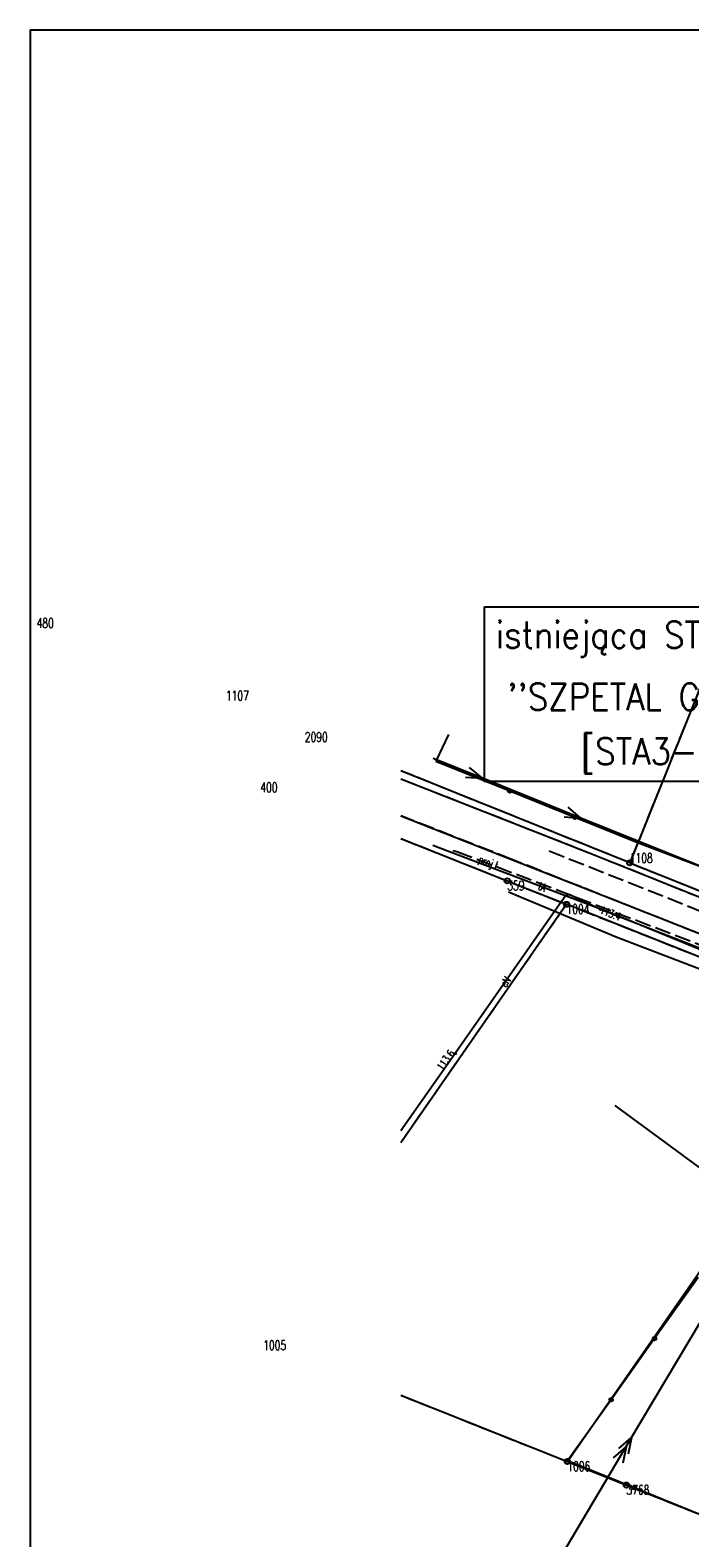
# Model space of a CAD drawing. Extents: x 6572638 to 13149531, y 5838629 to 11678088.
# Tile 10 of 37: x 6573533 to 6573595, y 5839010 to 5839152. Entities that reach past the tile are written whole.
import ezdxf
from ezdxf.enums import TextEntityAlignment as Align

# ---------------------------------------------------------------- set-up
doc = ezdxf.new("R2010")
doc.units = 0
doc.header["$MEASUREMENT"] = 0
for name, pattern in [('1_OTKJ', [2, 1.5, -0.5]), ('1_OTKK', [0]), ('3_SUEP_A', [0]), ('3_SUPP_P', [2, 1.5, -0.5]), ('3_SUTP_A', [0]), ('3_SUWP', [0]), ('GDE', [0]), ('GUK', [2, 1.5, -0.5])]:
    doc.linetypes.add(name, pattern=pattern)
doc.layers.get('0').update_dxf_attribs({"color": 250, "linetype": 'CONTINUOUS'})
for name, color, linetype in [('DZIALKI', 7, 'GDE'), ('KONTURY', 3, 'GUK'), ('NUMERY_PUNKTOW', 7, 'CONTINUOUS'), ('OPIS_LNAP', 250, 'CONTINUOUS'), ('OTK_L_0', 7, '1_OTKJ'), ('OTK_L_1', 7, '1_OTKK'), ('OTO_L_0', 7, 'CONTINUOUS'), ('P_SUKP_L_0', 34, '3_SUPP_P'), ('P_SUTP_E_T_0', 30, 'CONTINUOUS'), ('P_SUTP_L_0', 30, '3_SUPP_P'), ('PUNKTY', 7, 'CONTINUOUS'), ('SUEP_E_T_0', 1, 'CONTINUOUS'), ('SUEP_L_0', 1, '3_SUEP_A'), ('SUER_T_0', 1, 'CONTINUOUS'), ('SUTP_E_T_0', 30, 'CONTINUOUS'), ('SUTP_L_0', 30, '3_SUTP_A'), ('SUWP_L_0', 5, '3_SUWP')]:
    doc.layers.add(name, color=color, linetype=linetype)
doc.styles.add('SIMPLEBX', font='simplex.shx', dxfattribs={"width": 0.7})
doc.styles.get("Standard").update_dxf_attribs({"font": 'Simplex.SHX', "width": 0.75})

# ---------------------------------------------------------------- blocks, each defined once
blk = doc.blocks.new('GRT')
at = {"linetype": 'CONTINUOUS'}
blk.add_circle((0, 0), 0.25, dxfattribs=at)
blk = doc.blocks.new('4_SUPS')
at = {"linetype": 'CONTINUOUS'}
blk.add_circle((0, 0), 0.0625, dxfattribs=at)

msp = doc.modelspace()

# ---------------------------------------------------------------- linework, layer by layer
at = {"layer": 'DZIALKI'}
for p, q in [((6573611.38, 5839128.92), (6573589.05, 5839073.23)), ((6573589.05, 5839073.23), (6573567.50921, 5839081.89)), ((6573567.50921, 5839075.5202), (6573577.53, 5839071.53)), ((6573589.05, 5839073.23), (6573599.08, 5839069.2)), ((6573577.53, 5839071.53), (6573583.1, 5839069.32)), ((6573583.1, 5839069.32), (6573567.50921, 5839046.88194)), ((6573611.73, 5839057.93), (6573583.1, 5839069.32)), ((6573583.18, 5839016.87), (6573611.73, 5839057.93)), ((6573567.50921, 5839023.10874), (6573583.18, 5839016.87)), ((6573583.18, 5839016.87), (6573588.74, 5839014.65)), ((6573588.74, 5839014.65), (6573611.81, 5839005.47))]:
    msp.add_line(p, q, dxfattribs=at)
at = {"layer": 'KONTURY'}
for p, q in [((6573611.38, 5839128.92), (6573589.82, 5839075.13)), ((6573589.05, 5839073.23), (6573567.50921, 5839081.89)), ((6573567.50921, 5839075.5202), (6573577.53, 5839071.53)), ((6573589.82, 5839075.13), (6573589.05, 5839073.23)), ((6573608.84, 5839067.9), (6573589.82, 5839075.13)), ((6573589.05, 5839073.23), (6573599.08, 5839069.2)), ((6573577.53, 5839071.53), (6573583.1, 5839069.32)), ((6573583.1, 5839069.32), (6573567.50921, 5839046.88194)), ((6573611.73, 5839057.93), (6573583.1, 5839069.32)), ((6573567.50921, 5839023.10874), (6573583.18, 5839016.87)), ((6573583.18, 5839016.87), (6573588.74, 5839014.65)), ((6573588.74, 5839014.65), (6573611.81, 5839005.47))]:
    msp.add_line(p, q, dxfattribs=at)
at = {"layer": 'OPIS_LNAP', "color": 4, "linetype": 'CONTINUOUS'}
msp.add_lwpolyline([(6573532.64451, 5838731.60928), (6574126.64451, 5838731.60928), (6574126.64451, 5839151.60928), (6573532.64451, 5839151.60928)], close=True, dxfattribs=at)
at = {"layer": 'OPIS_LNAP', "color": 6, "linetype": 'CONTINUOUS'}
msp.add_lwpolyline([(6573575.38052, 5839097.32912), (6573616.45292, 5839097.32912), (6573616.45292, 5839080.86953), (6573575.38052, 5839080.86953)], close=True, dxfattribs=at)
at = {"layer": 'OTK_L_0', "linetype": '1_OTKJ'}
for p, q in [((6573567.50921, 5839081.13088), (6573570, 5839080.16)), ((6573570, 5839080.16), (6573585.24, 5839074.17)), ((6573578.03, 5839073.52), (6573567.50921, 5839077.65327)), ((6573584.47, 5839070.96), (6573578.03, 5839073.52)), ((6573585.24, 5839074.17), (6573607.73067, 5839065.14973)), ((6573606.62, 5839062.16), (6573584.47, 5839070.96))]:
    msp.add_line(p, q, dxfattribs=at)
at = {"layer": 'OTK_L_1', "linetype": '1_OTKK'}
for p, q in [((6573567.50921, 5839081.13088), (6573570, 5839080.16)), ((6573570, 5839080.16), (6573585.24, 5839074.17)), ((6573567.50921, 5839077.65327), (6573578.03, 5839073.52)), ((6573578.03, 5839073.52), (6573584.47, 5839070.96)), ((6573585.24, 5839074.17), (6573607.73067, 5839065.14973)), ((6573584.47, 5839070.96), (6573613.24, 5839059.62))]:
    msp.add_line(p, q, dxfattribs=at)
at = {"layer": 'OTO_L_0'}
for p, q in [((6573572.01, 5839085.32), (6573570.8, 5839082.8)), ((6573570.8, 5839082.8), (6573577.75557, 5839079.99464)), ((6573577.75557, 5839079.99464), (6573583.89778, 5839077.51732)), ((6573583.89778, 5839077.51732), (6573590.04, 5839075.04)), ((6573590.04, 5839075.04), (6573597.05085, 5839072.37581)), ((6573595.47847, 5839034.20272), (6573591.38898, 5839028.44515)), ((6573591.38898, 5839028.44515), (6573587.29949, 5839022.68757)), ((6573587.29949, 5839022.68757), (6573583.21, 5839016.93)), ((6573589.45254, 5839014.39739), (6573583.21, 5839016.93)), ((6573595.69509, 5839011.86478), (6573589.45254, 5839014.39739))]:
    msp.add_line(p, q, dxfattribs=at)
for centre in [(6573577.75557, 5839079.99464), (6573583.89778, 5839077.51732), (6573591.38898, 5839028.44515), (6573587.29949, 5839022.68757), (6573589.45254, 5839014.39739)]:
    msp.add_circle(centre, 0.17, dxfattribs=at)
at = {"layer": 'P_SUKP_L_0', "linetype": '3_SUPP_P'}
msp.add_line((6573581.47585, 5839074.35196), (6573615.36393, 5839060.88545), dxfattribs=at)
at = {"layer": 'P_SUTP_L_0', "linetype": '3_SUPP_P'}
for p, q in [((6573572.42, 5839074.39), (6573572.79027, 5839074.30335)), ((6573572.79027, 5839074.30335), (6573611.97389, 5839059.2458))]:
    msp.add_line(p, q, dxfattribs=at)
at = {"layer": 'SUEP_L_0', "linetype": '3_SUEP_A'}
for p, q in [((6573575.18656, 5839081.18855), (6573570.55, 5839083.06)), ((6573575.18656, 5839081.18855), (6573573.98274, 5839082.21364)), ((6573573.60844, 5839081.28633), (6573575.18656, 5839081.18855)), ((6573584.45967, 5839077.44564), (6573575.18656, 5839081.18855)), ((6573584.45967, 5839077.44564), (6573583.25585, 5839078.47073)), ((6573582.88156, 5839077.54342), (6573584.45967, 5839077.44564)), ((6573602.31703, 5839070.23788), (6573584.45967, 5839077.44564)), ((6573582.46, 5839069.36), (6573572.64, 5839055.27)), ((6573582.75, 5839069.74), (6573582.46, 5839069.36)), ((6573582.96, 5839070.02), (6573582.75, 5839069.74)), ((6573583.12, 5839070.22), (6573582.96, 5839070.02)), ((6573583.4, 5839070.22), (6573583.12, 5839070.22)), ((6573586.29, 5839068.84), (6573583.4, 5839070.22)), ((6573600.2, 5839063.4), (6573586.29, 5839068.84)), ((6573572.64, 5839055.27), (6573567.50921, 5839047.98682)), ((6573597.14, 5839043.43), (6573587.68004, 5839050.38997)), ((6573589.23107, 5839019.11663), (6573600.92064, 5839038.82188)), ((6573583.10864, 5839008.79598), (6573589.23107, 5839019.11663)), ((6573587.52554, 5839017.2216), (6573588.72087, 5839018.25658)), ((6573588.03574, 5839018.08165), (6573589.23107, 5839019.11663)), ((6573588.72087, 5839018.25658), (6573588.38559, 5839016.7114)), ((6573589.23107, 5839019.11663), (6573588.89579, 5839017.57145))]:
    msp.add_line(p, q, dxfattribs=at)
at = {"layer": 'SUTP_L_0', "linetype": '3_SUTP_A'}
for p, q in [((6573587.62, 5839068.37), (6573570.52, 5839074.86)), ((6573617.39, 5839056.14), (6573587.62, 5839068.37))]:
    msp.add_line(p, q, dxfattribs=at)
at = {"layer": 'SUWP_L_0', "linetype": '3_SUWP'}
for p, q in [((6573587.78, 5839066.23), (6573577.65, 5839070.48)), ((6573615.82, 5839055.46), (6573587.78, 5839066.23))]:
    msp.add_line(p, q, dxfattribs=at)

# ---------------------------------------------------------------- block references
at = {"layer": 'PUNKTY'}
for p in [(6573589.05, 5839073.23), (6573577.53, 5839071.53), (6573583.1, 5839069.32), (6573583.18, 5839016.87), (6573588.74, 5839014.65)]:
    msp.add_blockref('GRT', p, dxfattribs=at)
at = {"layer": 'SUER_T_0'}
for p, rotation in [((6573586.29, 5839068.84), 338.6400006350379), ((6573572.64, 5839055.27), 54.83638229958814)]:
    msp.add_blockref('4_SUPS', p, dxfattribs=dict(at, rotation=rotation))

# ---------------------------------------------------------------- texts
at = {"color": 7, "linetype": 'BYBLOCK', "style": 'SIMPLEBX', "width": 0.9}
for s, p in [('istniejąca ST. TRANSF.', (6573576.455, 5839093.43066)), ("''SZPETAL GÓRNY 2''", (6573577.52139, 5839087.61198)), ('[STA3-0869]', (6573584.45354, 5839082.47242))]:
    msp.add_text(s, height=2.5, dxfattribs=at).set_placement(p)
at = {"layer": 'NUMERY_PUNKTOW', "width": 0.7}
msp.add_text('480', height=0.9, dxfattribs=at).set_placement((6573534.06, 5839095.35), align=Align.CENTER)
for s, p in [('1107', (6573551.06, 5839088.51)), ('2090', (6573558.48, 5839084.62)), ('400', (6573554.3, 5839079.88)), ('1108', (6573589.05, 5839073.23)), ('359', (6573577.53, 5839070.63)), ('1004', (6573583.1, 5839068.42)), ('1005', (6573554.57, 5839027.36)), ('1006', (6573583.18, 5839015.97)), ('3768', (6573588.74, 5839013.75))]:
    msp.add_text(s, height=0.9, dxfattribs=at).set_placement(p)
at = {"layer": 'P_SUTP_E_T_0', "width": 0.7}
msp.add_text('proj.t', height=0.75, rotation=338.9791503, dxfattribs=at).set_placement((6573575.72078, 5839073.1772), align=Align.MIDDLE)
at = {"layer": 'SUEP_E_T_0', "width": 0.7}
msp.add_text('eN', height=0.75, rotation=55.1340146, dxfattribs=at).set_placement((6573577.35756, 5839062.03888), align=Align.MIDDLE)
at = {"layer": 'SUER_T_0', "width": 0.7}
msp.add_text('113.4', height=0.75, rotation=338.6400006, dxfattribs=at).set_placement((6573586.15341, 5839068.49076))
msp.add_text('113.6', height=0.75, rotation=54.8363823, dxfattribs=at).set_placement((6573572.64, 5839055.27), align=Align.RIGHT)
at = {"layer": 'SUTP_E_T_0', "width": 0.7}
msp.add_text('tA', height=0.75, rotation=339.2166359, dxfattribs=at).set_placement((6573580.80391, 5839070.95693), align=Align.MIDDLE)

doc.saveas('drawing.dxf')
